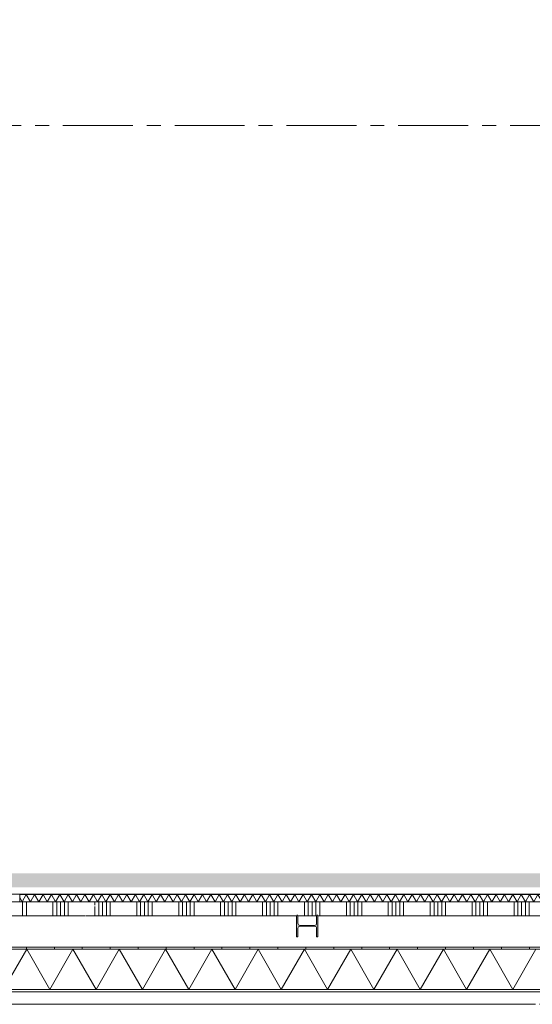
# Model space of a CAD drawing. Header units: millimetres. Extents: x -409 to 257590, y -7854 to 67330.
# Tile 23 of 205: x 39552 to 43221, y -409 to 6636. Entities that reach past the tile are written whole.
import ezdxf

# ---------------------------------------------------------------- set-up
doc = ezdxf.new("R2010")
doc.units = ezdxf.units.MM
doc.header["$MEASUREMENT"] = 0
for name, pattern in [('B0202', [800, 500, -100, 100, -100]), ('B0701', [234.119993, 155.999994, -78.119999]), ('B0702', [117.37, 78.119999, -39.250001])]:
    doc.linetypes.add(name, pattern=pattern)
for name, color, linetype in [('New_21 Buitenwanden', 7, 'Continuous'), ('New_21 Buitenwanden Doorsnede-arcering', 7, 'Continuous'), ('New_21 Buitenwanden Laagscheidingslijnen', 7, 'Continuous'), ('New_22 NC Binnenwanden', 7, 'Continuous'), ('New_22 NC Binnenwanden Deuren', 7, 'Continuous'), ('New_22 NC Binnenwanden Doorsnede-arcering', 7, 'Continuous'), ('New_22 NC Binnenwanden Laagscheidingslijnen', 7, 'Continuous'), ('New_23 Vloeren', 7, 'Continuous'), ('New_41 Buitenwandafwerking houten latten', 7, 'Continuous'), ('New_Info Wandafwerking aanduiding', 7, 'Continuous'), ('New_Info Wandafwerking aanduiding Doorsnede-arcering', 7, 'Continuous'), ('New_Z Ruimtefuncties Zone omranding', 7, 'Continuous'), ('S-COLS-____-OTLN.RVT S', 7, 'Continuous'), ('S-COLS-____-OTLN.RVT S Doorsnede-arcering', 7, 'Continuous')]:
    doc.layers.add(name, color=color, linetype=linetype)

# ---------------------------------------------------------------- blocks, each defined once
blk = doc.blocks.new('Slab_1_2', base_point=(0, 42578.3))
at = {"layer": 'New_23 Vloeren', "color": 1, "linetype": 'Continuous', "lineweight": 0, "flags": 128}
blk.add_lwpolyline([(0, 39540), (0, 17060), (25600, 17060), (25600, 17609.8), (25675, 17609.8), (25675, 23014.6), (28539.8, 23014.6), (28539.8, 23140.4), (29892.5, 23140.4), (29892.5, 17609.8), (30010, 17609.8), (30010, 0), (61758.5, 0), (61760, 1964.4), (61760.2, 1964.4), (61758.1, 8599), (73460, 8599)], dxfattribs=at)
blk = doc.blocks.new('*X555')
at = {"layer": 'New_22 NC Binnenwanden Doorsnede-arcering', "color": 254, "linetype": 'Continuous', "lineweight": 0, "true_color": 0xe9ebeb}
for p, q in [((39569.3, 325), (39552.1, 354.7)), ((39569.3, 325), (39599.3, 377)), ((39629.3, 325), (39599.3, 377)), ((39629.3, 325), (39659.3, 377)), ((39689.4, 325), (39659.3, 377)), ((39689.4, 325), (39719.4, 377)), ((39749.4, 325), (39719.4, 377)), ((39749.4, 325), (39779.4, 377)), ((39809.5, 325), (39779.4, 377)), ((39809.5, 325), (39839.5, 377)), ((39869.5, 325), (39839.5, 377)), ((39869.5, 325), (39899.5, 377)), ((39929.5, 325), (39899.5, 377)), ((39929.5, 325), (39959.6, 377)), ((39989.6, 325), (39959.6, 377)), ((39989.6, 325), (40019.6, 377)), ((40049.6, 325), (40019.6, 377)), ((40049.6, 325), (40079.7, 377)), ((40109.7, 325), (40079.7, 377)), ((40109.7, 325), (40139.7, 377)), ((40169.7, 325), (40139.7, 377)), ((40169.7, 325), (40199.7, 377)), ((40229.8, 325), (40199.7, 377)), ((40229.8, 325), (40259.8, 377)), ((40289.8, 325), (40259.8, 377)), ((40289.8, 325), (40319.8, 377)), ((40349.9, 325), (40319.8, 377)), ((40349.9, 325), (40379.9, 377)), ((40409.9, 325), (40379.9, 377)), ((40409.9, 325), (40439.9, 377)), ((40469.9, 325), (40439.9, 377)), ((40469.9, 325), (40500, 377)), ((40530, 325), (40500, 377)), ((40530, 325), (40560, 377)), ((40590, 325), (40560, 377)), ((40590, 325), (40620.1, 377)), ((40650.1, 325), (40620.1, 377)), ((40650.1, 325), (40680.1, 377)), ((40710.1, 325), (40680.1, 377)), ((40710.1, 325), (40740.1, 377)), ((40770.2, 325), (40740.1, 377)), ((40770.2, 325), (40800.2, 377)), ((40830.2, 325), (40800.2, 377)), ((40830.2, 325), (40860.2, 377)), ((40890.3, 325), (40860.2, 377)), ((40890.3, 325), (40920.3, 377)), ((40950.3, 325), (40920.3, 377)), ((40950.3, 325), (40980.3, 377)), ((41010.3, 325), (40980.3, 377)), ((41010.3, 325), (41040.4, 377)), ((41070.4, 325), (41040.4, 377)), ((41070.4, 325), (41100.4, 377)), ((41130.4, 325), (41100.4, 377)), ((41130.4, 325), (41160.5, 377)), ((41190.5, 325), (41160.5, 377)), ((41190.5, 325), (41220.5, 377)), ((41250.5, 325), (41220.5, 377)), ((41250.5, 325), (41280.5, 377)), ((41310.6, 325), (41280.5, 377)), ((41310.6, 325), (41340.6, 377)), ((41370.6, 325), (41340.6, 377)), ((41370.6, 325), (41400.6, 377)), ((41430.7, 325), (41400.6, 377)), ((41430.7, 325), (41460.7, 377)), ((41490.7, 325), (41460.7, 377)), ((41490.7, 325), (41520.7, 377)), ((41550.7, 325), (41520.7, 377)), ((41550.7, 325), (41580.8, 377)), ((41610.8, 325), (41580.8, 377)), ((41610.8, 325), (41640.8, 377)), ((41670.8, 325), (41640.8, 377)), ((41670.8, 325), (41700.9, 377)), ((41730.9, 325), (41700.9, 377)), ((41730.9, 325), (41760.9, 377)), ((41790.9, 325), (41760.9, 377)), ((41790.9, 325), (41820.9, 377)), ((41851, 325), (41820.9, 377)), ((41851, 325), (41881, 377)), ((41911, 325), (41881, 377)), ((41911, 325), (41941, 377)), ((41971.1, 325), (41941, 377)), ((41971.1, 325), (42001.1, 377)), ((42031.1, 325), (42001.1, 377)), ((42031.1, 325), (42061.1, 377)), ((42091.1, 325), (42061.1, 377)), ((42091.1, 325), (42121.2, 377)), ((42151.2, 325), (42121.2, 377)), ((42151.2, 325), (42181.2, 377)), ((42211.2, 325), (42181.2, 377)), ((42211.2, 325), (42241.3, 377)), ((42271.3, 325), (42241.3, 377)), ((42271.3, 325), (42301.3, 377)), ((42331.3, 325), (42301.3, 377)), ((42331.3, 325), (42361.3, 377)), ((42391.4, 325), (42361.3, 377)), ((42391.4, 325), (42421.4, 377)), ((42451.4, 325), (42421.4, 377)), ((42451.4, 325), (42481.4, 377)), ((42511.5, 325), (42481.4, 377)), ((42511.5, 325), (42541.5, 377)), ((42571.5, 325), (42541.5, 377)), ((42571.5, 325), (42601.5, 377)), ((42631.5, 325), (42601.5, 377)), ((42631.5, 325), (42661.6, 377)), ((42691.6, 325), (42661.6, 377)), ((42691.6, 325), (42721.6, 377)), ((42751.6, 325), (42721.6, 377)), ((42751.6, 325), (42781.7, 377)), ((42811.7, 325), (42781.7, 377)), ((42811.7, 325), (42841.7, 377)), ((42871.7, 325), (42841.7, 377)), ((42871.7, 325), (42901.7, 377)), ((42931.8, 325), (42901.7, 377)), ((42931.8, 325), (42961.8, 377)), ((42991.8, 325), (42961.8, 377)), ((42991.8, 325), (43021.8, 377)), ((43051.9, 325), (43021.8, 377)), ((43051.9, 325), (43081.9, 377)), ((43111.9, 325), (43081.9, 377)), ((43111.9, 325), (43141.9, 377)), ((43171.9, 325), (43141.9, 377)), ((43171.9, 325), (43202, 377)), ((43232, 325), (43202, 377)), ((43232, 325), (43262, 377)), ((43292, 325), (43262, 377)), ((43292, 325), (43322.1, 377)), ((43352.1, 325), (43322.1, 377)), ((43352.1, 325), (43382.1, 377)), ((43412.1, 325), (43382.1, 377)), ((43412.1, 325), (43442.1, 377)), ((43472.2, 325), (43442.1, 377)), ((43472.2, 325), (43502.2, 377)), ((43532.2, 325), (43502.2, 377)), ((43532.2, 325), (43562.2, 377)), ((43592.3, 325), (43562.2, 377)), ((43592.3, 325), (43622.3, 377)), ((43652.3, 325), (43622.3, 377)), ((43652.3, 325), (43682.3, 377)), ((43712.3, 325), (43682.3, 377)), ((43712.3, 325), (43742.4, 377)), ((43772.4, 325), (43742.4, 377)), ((43772.4, 325), (43802.4, 377)), ((43832.4, 325), (43802.4, 377)), ((43832.4, 325), (43862.5, 377)), ((43892.5, 325), (43862.5, 377)), ((43892.5, 325), (43922.5, 377)), ((43952.5, 325), (43922.5, 377)), ((43952.5, 325), (43982.5, 377)), ((44012.6, 325), (43982.5, 377)), ((44012.6, 325), (44042.6, 377)), ((44072.6, 325), (44042.6, 377)), ((44072.6, 325), (44102.6, 377)), ((44132.7, 325), (44102.6, 377)), ((44132.7, 325), (44162.7, 377)), ((44192.7, 325), (44162.7, 377)), ((44192.7, 325), (44222.7, 377)), ((44252.7, 325), (44222.7, 377)), ((44252.7, 325), (44282.8, 377)), ((44312.8, 325), (44282.8, 377)), ((44312.8, 325), (44342.8, 377)), ((44372.8, 325), (44342.8, 377)), ((44372.8, 325), (44402.9, 377)), ((44432.9, 325), (44402.9, 377)), ((44432.9, 325), (44462.9, 377)), ((44492.9, 325), (44462.9, 377)), ((44492.9, 325), (44522.9, 377)), ((44553, 325), (44522.9, 377)), ((44553, 325), (44583, 377)), ((44613, 325), (44583, 377)), ((44613, 325), (44643, 377)), ((44673.1, 325), (44643, 377)), ((44673.1, 325), (44703.1, 377)), ((44733.1, 325), (44703.1, 377)), ((44733.1, 325), (44763.1, 377)), ((44793.1, 325), (44763.1, 377)), ((44793.1, 325), (44823.2, 377)), ((44853.2, 325), (44823.2, 377)), ((44853.2, 325), (44883.2, 377)), ((44913.2, 325), (44883.2, 377)), ((44913.2, 325), (44943.3, 377)), ((44973.3, 325), (44943.3, 377)), ((44973.3, 325), (45003.3, 377)), ((45033.3, 325), (45003.3, 377)), ((45033.3, 325), (45063.3, 377)), ((45093.4, 325), (45063.3, 377)), ((45093.4, 325), (45123.4, 377)), ((45153.4, 325), (45123.4, 377)), ((45153.4, 325), (45183.4, 377)), ((45213.5, 325), (45183.4, 377)), ((45213.5, 325), (45243.5, 377)), ((45273.5, 325), (45243.5, 377)), ((45273.5, 325), (45303.5, 377)), ((45333.5, 325), (45303.5, 377)), ((45333.5, 325), (45363.6, 377)), ((45393.6, 325), (45363.6, 377)), ((45393.6, 325), (45423.6, 377)), ((45435, 357.3), (45423.6, 377))]:
    blk.add_line(p, q, dxfattribs=at)
blk = doc.blocks.new('D rechthoekige opening 22_14')
at = {"layer": 'New_22 NC Binnenwanden Deuren', "color": 9, "linetype": 'Continuous', "lineweight": 0}
for p, q in [((-60, 1), (-60, 53)), ((-60, 0), (-60, 1)), ((60, 1), (60, 53)), ((60, 0), (60, 1))]:
    blk.add_line(p, q, dxfattribs=at)
at = {"layer": 'New_22 NC Binnenwanden Deuren', "color": 9, "linetype": 'B0701', "lineweight": 0}
blk.add_line((-60, 0), (60, 0), dxfattribs=at)
blk = doc.blocks.new('Wall_119_2', base_point=(33603, 325))
at = {"layer": 'New_22 NC Binnenwanden', "color": 8, "linetype": 'Continuous', "lineweight": 0, "true_color": 0x778488}
for p, q in [((39552.1, 378), (39552.1, 377)), ((39552.1, 377), (39552.1, 325))]:
    blk.add_line(p, q, dxfattribs=at)
at = {"layer": 'New_22 NC Binnenwanden', "color": 8, "linetype": 'Continuous', "lineweight": 0, "true_color": 0x778488, "flags": 128}
for points in [[(45435, 378), (39552.1, 378)], [(39552.1, 325), (45435, 325)]]:
    blk.add_lwpolyline(points, dxfattribs=at)
at = {"layer": 'New_22 NC Binnenwanden Laagscheidingslijnen', "color": 8, "linetype": 'Continuous', "lineweight": 0, "true_color": 0x778488}
blk.add_line((45435, 377), (39552.1, 377), dxfattribs=at)
at = {"layer": 'New_22 NC Binnenwanden', "color": 8, "lineweight": 0, "true_color": 0x778488}
blk.add_blockref('*X555', (0, 0), dxfattribs=at)
at = {"layer": 'New_22 NC Binnenwanden Deuren', "color": 1, "linetype": 'Continuous', "lineweight": 0, "xscale": -1, "zscale": 1000, "rotation": 180}
blk.add_blockref('D rechthoekige opening 22_14', (39492.1, 378), dxfattribs=at)
blk = doc.blocks.new('*X676')
at = {"layer": 'New_22 NC Binnenwanden Doorsnede-arcering', "color": 254, "linetype": 'Continuous', "lineweight": 0, "true_color": 0xe9ebeb}
for p, q in [((39572.6, 225), (39572.6, 325)), ((39600, 225), (39600, 325)), ((39790.3, 225), (39790.3, 325)), ((39817.7, 225), (39817.7, 325)), ((39845.1, 225), (39845.1, 325)), ((39872.6, 225), (39872.6, 325)), ((39900, 225), (39900, 325)), ((40090.3, 300), (40090.3, 325)), ((40090.3, 225), (40090.3, 291.5)), ((40117.7, 225), (40117.7, 325)), ((40145.1, 225), (40145.1, 325)), ((40172.6, 225), (40172.6, 325)), ((40200, 225), (40200, 325)), ((40390.3, 225), (40390.3, 325)), ((40417.7, 225), (40417.7, 325)), ((40445.1, 225), (40445.1, 325)), ((40472.6, 225), (40472.6, 325)), ((40500, 225), (40500, 325)), ((40690.3, 225), (40690.3, 325)), ((40717.7, 225), (40717.7, 325)), ((40745.1, 225), (40745.1, 325)), ((40772.6, 225), (40772.6, 325)), ((40800, 225), (40800, 325)), ((40990.3, 225), (40990.3, 325)), ((41017.7, 225), (41017.7, 325)), ((41045.1, 225), (41045.1, 325)), ((41072.6, 225), (41072.6, 325)), ((41100, 225), (41100, 325)), ((41290.3, 225), (41290.3, 325)), ((41317.7, 225), (41317.7, 325)), ((41345.1, 225), (41345.1, 325)), ((41372.6, 225), (41372.6, 325)), ((41400, 225), (41400, 325)), ((41590.3, 225), (41590.3, 325)), ((41617.7, 225), (41617.7, 325)), ((41645.1, 225), (41645.1, 325)), ((41672.6, 225), (41672.6, 325)), ((41700, 225), (41700, 325)), ((41890.3, 225), (41890.3, 325)), ((41917.7, 225), (41917.7, 325)), ((41945.1, 225), (41945.1, 325)), ((41972.6, 225), (41972.6, 325)), ((42000, 225), (42000, 325)), ((42190.3, 225), (42190.3, 325)), ((42217.7, 225), (42217.7, 325)), ((42245.1, 225), (42245.1, 325)), ((42272.6, 225), (42272.6, 325)), ((42300, 225), (42300, 325)), ((42490.3, 225), (42490.3, 325)), ((42517.7, 225), (42517.7, 325)), ((42545.1, 225), (42545.1, 325)), ((42572.6, 225), (42572.6, 325)), ((42600, 225), (42600, 325)), ((42790.3, 225), (42790.3, 325)), ((42817.7, 225), (42817.7, 325)), ((42845.1, 225), (42845.1, 325)), ((42872.6, 225), (42872.6, 325)), ((42900, 225), (42900, 325)), ((43090.3, 225), (43090.3, 325)), ((43117.7, 225), (43117.7, 325)), ((43145.1, 225), (43145.1, 325)), ((43172.6, 225), (43172.6, 325)), ((43200, 225), (43200, 325))]:
    blk.add_line(p, q, dxfattribs=at)
blk = doc.blocks.new('Wall_147_2', base_point=(61760, 325))
at = {"layer": 'New_22 NC Binnenwanden', "color": 8, "linetype": 'Continuous', "lineweight": 0, "true_color": 0x778488, "flags": 128}
for points in [[(45435, 325), (39552.1, 325)], [(38967.7, 225), (40018.3, 225)], [(40023.8, 225), (41534, 225)], [(41543.5, 225), (41677, 225)], [(41686.5, 225), (45534, 225)]]:
    blk.add_lwpolyline(points, dxfattribs=at)
at = {"layer": 'New_22 NC Binnenwanden', "color": 8, "lineweight": 0, "true_color": 0x778488}
blk.add_blockref('*X676', (0, 0), dxfattribs=at)
blk = doc.blocks.new('Curtain Wall_57_2')
at = {"layer": 'New_41 Buitenwandafwerking houten latten', "color": 1, "linetype": 'Continuous', "lineweight": 0}
for p, q in [((39454.3, -409), (39554.3, -409)), ((39554.3, -409), (39654.3, -409)), ((39654.3, -409), (39698.9, -409)), ((39698.9, -409), (39798.9, -409)), ((39798.9, -409), (39898.9, -409)), ((39898.9, -409), (39998.9, -409)), ((39998.9, -409), (40043.5, -409)), ((40043.5, -409), (40143.5, -409)), ((40143.5, -409), (40243.5, -409)), ((40243.5, -409), (40343.5, -409)), ((40343.5, -409), (40388.1, -409)), ((40388.1, -409), (40488.1, -409)), ((40488.1, -409), (40588.1, -409)), ((40588.1, -409), (40688.1, -409)), ((40688.1, -409), (40732.7, -409)), ((40732.7, -409), (40832.7, -409)), ((40832.7, -409), (40932.7, -409)), ((40932.7, -409), (41032.7, -409)), ((41032.7, -409), (41077.3, -409)), ((41077.3, -409), (41177.3, -409)), ((41177.3, -409), (41277.3, -409)), ((41277.3, -409), (41377.3, -409)), ((41377.3, -409), (41421.9, -409)), ((41421.9, -409), (41521.9, -409)), ((41521.9, -409), (41621.9, -409)), ((41621.9, -409), (41721.9, -409)), ((41721.9, -409), (41766.5, -409)), ((41766.5, -409), (41866.5, -409)), ((41866.5, -409), (41966.5, -409)), ((41966.5, -409), (42066.5, -409)), ((42066.5, -409), (42111.1, -409)), ((42111.1, -409), (42211.1, -409)), ((42211.1, -409), (42311.1, -409)), ((42311.1, -409), (42411.1, -409)), ((42411.1, -409), (42455.7, -409)), ((42455.7, -409), (42555.7, -409)), ((42555.7, -409), (42655.7, -409)), ((42655.7, -409), (42755.7, -409)), ((42755.7, -409), (42800.3, -409)), ((42800.3, -409), (42900.3, -409)), ((42900.3, -409), (43000.3, -409)), ((43000.3, -409), (43100.3, -409)), ((43100.3, -409), (43144.9, -409)), ((43144.9, -409), (43244.9, -409))]:
    blk.add_line(p, q, dxfattribs=at)
at = {"layer": 'New_41 Buitenwandafwerking houten latten', "color": 253, "linetype": 'B0702', "lineweight": 0, "true_color": 0x99a3a6, "flags": 128}
blk.add_lwpolyline([(30009.8, -409), (30050.1, -409), (30150.1, -409), (30250.1, -409), (30350.1, -409), (30394.7, -409), (30494.7, -409), (30594.7, -409), (30694.7, -409), (30739.3, -409), (30839.3, -409), (30939.3, -409), (31039.3, -409), (31083.9, -409), (31183.9, -409), (31283.9, -409), (31383.9, -409), (31428.5, -409), (31528.5, -409), (31628.5, -409), (31728.5, -409), (31773.1, -409), (31873.1, -409), (31973.1, -409), (32073.1, -409), (32117.7, -409), (32217.7, -409), (32317.7, -409), (32417.7, -409), (32462.3, -409), (32562.3, -409), (32662.3, -409), (32762.3, -409), (32806.9, -409), (32906.9, -409), (33006.9, -409), (33106.9, -409), (33151.5, -409), (33251.5, -409), (33351.5, -409), (33451.5, -409), (33496.1, -409), (33596.1, -409), (33696.1, -409), (33796.1, -409), (33840.7, -409), (33940.7, -409), (34040.7, -409), (34140.7, -409), (34185.3, -409), (34285.3, -409), (34385.3, -409), (34485.3, -409), (34529.9, -409), (34629.9, -409), (34729.9, -409), (34829.9, -409), (34874.5, -409), (34974.5, -409), (35074.5, -409), (35174.5, -409), (35219.1, -409), (35319.1, -409), (35419.1, -409), (35519.1, -409), (35563.7, -409), (35663.7, -409), (35763.7, -409), (35863.7, -409), (35908.3, -409), (36008.3, -409), (36108.3, -409), (36208.3, -409), (36252.9, -409), (36352.9, -409), (36452.9, -409), (36552.9, -409), (36597.5, -409), (36697.5, -409), (36797.5, -409), (36897.5, -409), (36942.1, -409), (37042.1, -409), (37142.1, -409), (37242.1, -409), (37286.7, -409), (37386.7, -409), (37486.7, -409), (37586.7, -409), (37631.3, -409), (37731.3, -409), (37831.3, -409), (37931.3, -409), (37975.9, -409), (38075.9, -409), (38175.9, -409), (38275.9, -409), (38320.5, -409), (38420.5, -409), (38520.5, -409), (38620.5, -409), (38665.1, -409), (38765.1, -409), (38865.1, -409), (38965.1, -409), (39009.7, -409), (39109.7, -409), (39209.7, -409), (39309.7, -409), (39354.3, -409), (39454.3, -409), (39554.3, -409), (39654.3, -409), (39698.9, -409), (39798.9, -409), (39898.9, -409), (39998.9, -409), (40043.5, -409), (40143.5, -409), (40243.5, -409), (40343.5, -409), (40388.1, -409), (40488.1, -409), (40588.1, -409), (40688.1, -409), (40732.7, -409), (40832.7, -409), (40932.7, -409), (41032.7, -409), (41077.3, -409), (41177.3, -409), (41277.3, -409), (41377.3, -409), (41421.9, -409), (41521.9, -409), (41621.9, -409), (41721.9, -409), (41766.5, -409), (41866.5, -409), (41966.5, -409), (42066.5, -409), (42111.1, -409), (42211.1, -409), (42311.1, -409), (42411.1, -409), (42455.7, -409), (42555.7, -409), (42655.7, -409), (42755.7, -409), (42800.3, -409), (42900.3, -409), (43000.3, -409), (43100.3, -409), (43144.9, -409), (43244.9, -409), (43344.9, -409), (43444.9, -409), (43489.5, -409), (43589.5, -409), (43689.5, -409), (43789.5, -409), (43834.1, -409), (43934.1, -409), (44034.1, -409), (44134.1, -409), (44178.7, -409), (44278.7, -409), (44378.7, -409), (44478.7, -409), (44523.3, -409), (44623.3, -409), (44723.3, -409), (44823.3, -409), (44867.9, -409), (44967.9, -409), (45067.9, -409), (45167.9, -409), (45212.5, -409), (45312.5, -409), (45412.5, -409), (45512.5, -409), (45557.1, -409), (45657.1, -409), (45757.1, -409), (45857.1, -409), (45901.7, -409), (46001.7, -409), (46101.7, -409), (46201.7, -409), (46246.3, -409), (46346.3, -409), (46446.3, -409), (46546.3, -409), (46590.9, -409), (46690.9, -409), (46790.9, -409), (46890.9, -409), (46935.5, -409), (47035.5, -409), (47135.5, -409), (47235.5, -409), (47280.1, -409), (47380.1, -409), (47480.1, -409), (47580.1, -409), (47624.7, -409), (47724.7, -409), (47824.7, -409), (47924.7, -409), (47969.3, -409), (48069.3, -409), (48169.3, -409), (48269.3, -409), (48313.9, -409), (48413.9, -409), (48513.9, -409), (48613.9, -409), (48658.5, -409), (48758.5, -409), (48858.5, -409), (48958.5, -409), (49003.1, -409), (49103.1, -409), (49203.1, -409), (49303.1, -409), (49347.7, -409), (49447.7, -409), (49547.7, -409), (49647.7, -409), (49692.3, -409), (49792.3, -409), (49892.3, -409), (49992.3, -409), (50036.9, -409), (50136.9, -409), (50236.9, -409), (50336.9, -409), (50381.5, -409), (50481.5, -409), (50581.5, -409), (50681.5, -409), (50726.1, -409), (50826.1, -409), (50926.1, -409), (51026.1, -409), (51070.7, -409), (51170.7, -409), (51270.7, -409), (51370.7, -409), (51415.3, -409), (51515.3, -409), (51615.3, -409), (51715.3, -409), (51759.9, -409), (51859.9, -409), (51959.9, -409), (52059.9, -409), (52104.5, -409), (52204.5, -409), (52304.5, -409), (52404.5, -409), (52449.1, -409), (52549.1, -409), (52649.1, -409), (52749.1, -409), (52793.7, -409), (52893.7, -409), (52993.7, -409), (53093.7, -409), (53138.3, -409), (53238.3, -409), (53338.3, -409), (53438.3, -409), (53482.9, -409), (53582.9, -409), (53682.9, -409), (53782.9, -409), (53827.5, -409), (53927.5, -409), (54027.5, -409), (54127.5, -409), (54172.1, -409), (54272.1, -409), (54372.1, -409), (54472.1, -409), (54516.7, -409), (54616.7, -409), (54716.7, -409), (54816.7, -409), (54861.3, -409), (54961.3, -409), (55061.3, -409), (55161.3, -409), (55205.9, -409), (55305.9, -409), (55405.9, -409), (55505.9, -409), (55550.5, -409), (55650.5, -409), (55750.5, -409), (55850.5, -409), (55895.1, -409), (55995.1, -409), (56095.1, -409), (56195.1, -409), (56239.7, -409), (56339.7, -409), (56439.7, -409), (56539.7, -409), (56584.3, -409), (56684.3, -409), (56784.3, -409), (56884.3, -409), (56928.9, -409), (57028.9, -409), (57128.9, -409), (57228.9, -409), (57273.5, -409), (57373.5, -409), (57473.5, -409), (57573.5, -409), (57618.1, -409), (57718.1, -409), (57818.1, -409), (57918.1, -409), (57962.7, -409), (58062.7, -409), (58162.7, -409), (58262.7, -409), (58307.3, -409), (58407.3, -409), (58507.3, -409), (58607.3, -409), (58651.9, -409), (58751.9, -409), (58851.9, -409), (58951.9, -409), (58996.5, -409), (59096.5, -409), (59196.5, -409), (59296.5, -409), (59341.1, -409), (59441.1, -409), (59541.1, -409), (59641.1, -409), (59685.7, -409), (59785.7, -409), (59885.7, -409), (59985.7, -409), (60030.3, -409), (60130.3, -409), (60230.3, -409), (60330.3, -409), (60374.9, -409), (60474.9, -409), (60574.9, -409), (60674.9, -409), (60719.5, -409), (60819.5, -409), (60919.5, -409), (61019.5, -409), (61064.1, -409), (61164.1, -409), (61264.1, -409), (61364.1, -409), (61408.7, -409), (61508.7, -409), (61608.7, -409), (61708.7, -409), (61753.2, -409)], dxfattribs=at)
blk = doc.blocks.new('Wall_274_2', base_point=(30010, 0))
at = {"layer": 'New_21 Buitenwanden', "color": 8, "linetype": 'Continuous', "lineweight": 0, "true_color": 0x778488, "flags": 128}
for points in [[(61760, 0), (30010, 0)], [(29707.8, -320.2), (62080.2, -320.2)]]:
    blk.add_lwpolyline(points, dxfattribs=at)
blk = doc.blocks.new('*X1193')
at = {"layer": 'New_21 Buitenwanden Doorsnede-arcering', "linetype": 'Continuous', "lineweight": 0, "true_color": 0xe9ebeb}
for points in [[(39749.9775, -301.9), (39599.9775, -301.9), (39599.9775, -302), (39749.9775, -302)], [(40049.9775, -301.9), (39899.9775, -301.9), (39899.9775, -302), (40049.9775, -302)], [(40349.9775, -301.9), (40199.9775, -301.9), (40199.9775, -302), (40349.9775, -302)], [(40649.9775, -301.9), (40499.9775, -301.9), (40499.9775, -302), (40649.9775, -302)], [(40949.9775, -301.9), (40799.9775, -301.9), (40799.9775, -302), (40949.9775, -302)], [(41249.9775, -301.9), (41099.9775, -301.9), (41099.9775, -302), (41249.9775, -302)], [(41549.9775, -301.9), (41399.9775, -301.9), (41399.9775, -302), (41549.9775, -302)], [(41849.9775, -301.9), (41699.9775, -301.9), (41699.9775, -302), (41849.9775, -302)], [(42149.9775, -301.9), (41999.9775, -301.9), (41999.9775, -302), (42149.9775, -302)], [(42449.9775, -301.9), (42299.9775, -301.9), (42299.9775, -302), (42449.9775, -302)], [(42749.9775, -301.9), (42599.9775, -301.9), (42599.9775, -302), (42749.9775, -302)], [(43049.9775, -301.9), (42899.9775, -301.9), (42899.9775, -302), (43049.9775, -302)], [(43349.9775, -301.9), (43199.9775, -301.9), (43199.9775, -302), (43349.9775, -302)]]:
    blk.add_hatch(color=254, dxfattribs=at).paths.add_polyline_path(points)
blk = doc.blocks.new('*X1194')
at = {"layer": 'New_21 Buitenwanden Doorsnede-arcering', "linetype": 'Continuous', "lineweight": 0, "true_color": 0xe9ebeb}
for points in [[(39599.9925, -14.9), (39749.9925, -14.9), (39749.9925, -14.8), (39599.9925, -14.8)], [(39899.9925, -14.9), (40049.9925, -14.9), (40049.9925, -14.8), (39899.9925, -14.8)], [(40199.9925, -14.9), (40349.9925, -14.9), (40349.9925, -14.8), (40199.9925, -14.8)], [(40499.9925, -14.9), (40649.9925, -14.9), (40649.9925, -14.8), (40499.9925, -14.8)], [(40799.9925, -14.9), (40949.9925, -14.9), (40949.9925, -14.8), (40799.9925, -14.8)], [(41099.9925, -14.9), (41249.9925, -14.9), (41249.9925, -14.8), (41099.9925, -14.8)], [(41399.9925, -14.9), (41549.9925, -14.9), (41549.9925, -14.8), (41399.9925, -14.8)], [(41699.9925, -14.9), (41849.9925, -14.9), (41849.9925, -14.8), (41699.9925, -14.8)], [(41999.9925, -14.9), (42149.9925, -14.9), (42149.9925, -14.8), (41999.9925, -14.8)], [(42299.9925, -14.9), (42449.9925, -14.9), (42449.9925, -14.8), (42299.9925, -14.8)], [(42599.9925, -14.9), (42749.9925, -14.9), (42749.9925, -14.8), (42599.9925, -14.8)], [(42899.9925, -14.9), (43049.9925, -14.9), (43049.9925, -14.8), (42899.9925, -14.8)], [(43199.9925, -14.9), (43349.9925, -14.9), (43349.9925, -14.8), (43199.9925, -14.8)]]:
    blk.add_hatch(color=254, dxfattribs=at).paths.add_polyline_path(points)
blk = doc.blocks.new('*X1195')
at = {"layer": 'New_21 Buitenwanden Doorsnede-arcering', "color": 254, "linetype": 'Continuous', "lineweight": 0, "true_color": 0xe9ebeb}
for p, q in [((39436.5, -301.9), (39602.2, -14.9)), ((39767.9, -301.9), (39602.2, -14.9)), ((39767.9, -301.9), (39933.6, -14.9)), ((40099.3, -301.9), (39933.6, -14.9)), ((40099.3, -301.9), (40265, -14.9)), ((40430.7, -301.9), (40265, -14.9)), ((40430.7, -301.9), (40596.4, -14.9)), ((40762.1, -301.9), (40596.4, -14.9)), ((40762.1, -301.9), (40927.8, -14.9)), ((41093.5, -301.9), (40927.8, -14.9)), ((41093.5, -301.9), (41259.2, -14.9)), ((41424.9, -301.9), (41259.2, -14.9)), ((41424.9, -301.9), (41590.6, -14.9)), ((41756.3, -301.9), (41590.6, -14.9)), ((41756.3, -301.9), (41922, -14.9)), ((42087.7, -301.9), (41922, -14.9)), ((42087.7, -301.9), (42253.4, -14.9)), ((42419.1, -301.9), (42253.4, -14.9)), ((42419.1, -301.9), (42584.8, -14.9)), ((42750.5, -301.9), (42584.8, -14.9)), ((42750.5, -301.9), (42916.2, -14.9)), ((43081.9, -301.9), (42916.2, -14.9)), ((43081.9, -301.9), (43247.6, -14.9))]:
    blk.add_line(p, q, dxfattribs=at)
blk = doc.blocks.new('Wall_276_2', base_point=(61760.2, -320))
at = {"layer": 'New_21 Buitenwanden Doorsnede-arcering', "linetype": 'Continuous', "lineweight": 0, "true_color": 0xe9ebeb}
h = blk.add_hatch(dxfattribs=at)
h.set_pattern_fill('930_Lijnen_vert_200_0002', color=254, style=0, pattern_type=2)
h.set_pattern_definition([(90, (0, 0), (-200, 0), [])])
h.paths.add_polyline_path([(61760.2, 0.2), (30009.8, 0.2), (30009.8, -14.8), (61760.2, -14.8)])
at = {"layer": 'New_21 Buitenwanden', "color": 8, "linetype": 'Continuous', "lineweight": 0, "true_color": 0x778488, "flags": 128}
for points in [[(61760.2, 0.2), (30009.8, 0.2)], [(30009.8, -320), (61760.2, -320)]]:
    blk.add_lwpolyline(points, dxfattribs=at)
at = {"layer": 'New_21 Buitenwanden Laagscheidingslijnen', "color": 8, "linetype": 'Continuous', "lineweight": 0, "true_color": 0x778488}
for p, q in [((61760.2, -14.8), (30009.8, -14.8)), ((61760.2, -14.9), (30009.8, -14.9)), ((30009.8, -301.9), (61760.2, -301.9)), ((30009.8, -302), (61760.2, -302))]:
    blk.add_line(p, q, dxfattribs=at)
at = {"layer": 'New_21 Buitenwanden', "color": 8, "lineweight": 0, "true_color": 0x778488}
for name in ['*X1194', '*X1195', '*X1193']:
    blk.add_blockref(name, (0, 0), dxfattribs=at)
blk = doc.blocks.new('Column_6_2', base_point=(41610.5, 153))
at = {"layer": 'S-COLS-____-OTLN.RVT S Doorsnede-arcering', "linetype": 'Continuous', "lineweight": 0, "true_color": 0x778488}
for points in [[(41543.5, 233), (41534.5, 233), (41534.5, 225), (41543.5, 225)], [(41534.5, 73), (41543.5, 73), (41543.5, 135, -0.414214), (41558.5, 150), (41662.5, 150, -0.414214), (41677.5, 135), (41677.5, 73), (41686.5, 73), (41686.5, 225), (41677.5, 225), (41677.5, 171, -0.414214), (41662.5, 156), (41558.5, 156, -0.414214), (41543.5, 171), (41543.5, 225), (41534.5, 225)], [(41686.5, 233), (41677.5, 233), (41677.5, 225), (41686.5, 225)]]:
    blk.add_hatch(color=8, dxfattribs=at).paths.add_polyline_path(points)
at = {"layer": 'S-COLS-____-OTLN.RVT S', "color": 9, "linetype": 'Continuous', "lineweight": 0, "flags": 128}
for points in [[(41534.5, 73), (41543.5, 73), (41543.5, 135, -0.414214), (41558.5, 150), (41662.5, 150, -0.414214), (41677.5, 135), (41677.5, 73), (41686.5, 73), (41686.5, 225)], [(41677.5, 225), (41677.5, 171, -0.414214), (41662.5, 156), (41558.5, 156, -0.414214), (41543.5, 171), (41543.5, 225)]]:
    blk.add_lwpolyline(points, format="xyb", dxfattribs=at)
blk.add_lwpolyline([(41534.5, 225), (41534.5, 73)], dxfattribs=at)
blk = doc.blocks.new('Wall_524_2', base_point=(45350.7, 477))
at = {"layer": 'New_Info Wandafwerking aanduiding Doorsnede-arcering', "linetype": 'Continuous', "lineweight": 0, "true_color": 0x552178}
blk.add_hatch(color=187, dxfattribs=at).paths.add_polyline_path([(45300.4, 527), (33550, 528), (33550, 428), (45300.9, 427)])

msp = doc.modelspace()

# ---------------------------------------------------------------- linework, layer by layer
at = {"color": 1, "linetype": 'B0202', "lineweight": 0}
msp.add_line((57962.1, 5878.2), (33300, 5878.2), dxfattribs=at)
at = {"layer": 'New_Z Ruimtefuncties Zone omranding', "color": 142, "linetype": 'Continuous', "lineweight": 0, "true_color": 0x0ca2d3, "flags": 128}
msp.add_lwpolyline([(33550, 21290), (33550, 323.9), (45435, 323.9), (45435, 18702.4), (45435, 20335.8), (45435, 21290)], close=True, dxfattribs=at)

# ---------------------------------------------------------------- block references
at = {"layer": 'New_21 Buitenwanden', "color": 8, "lineweight": 0, "true_color": 0x778488}
for name, p in [('Wall_274_2', (30010, 0)), ('Wall_276_2', (61760.2, -320))]:
    msp.add_blockref(name, p, dxfattribs=at)
at = {"layer": 'New_22 NC Binnenwanden', "color": 8, "lineweight": 0, "true_color": 0x778488}
for name, p in [('Wall_119_2', (33603, 325)), ('Wall_147_2', (61760, 325))]:
    msp.add_blockref(name, p, dxfattribs=at)
at = {"layer": 'New_23 Vloeren', "color": 1, "linetype": 'Continuous', "lineweight": 0}
msp.add_blockref('Slab_1_2', (0, 42578.3), dxfattribs=at)
at = {"layer": 'New_41 Buitenwandafwerking houten latten', "linetype": 'Continuous', "lineweight": 0}
msp.add_blockref('Curtain Wall_57_2', (0, 0), dxfattribs=at)
at = {"layer": 'New_Info Wandafwerking aanduiding', "color": 1, "lineweight": 0}
msp.add_blockref('Wall_524_2', (45350.7, 477), dxfattribs=at)
at = {"layer": 'S-COLS-____-OTLN.RVT S', "color": 3, "lineweight": 0}
msp.add_blockref('Column_6_2', (41610.5, 153), dxfattribs=at)

doc.saveas('drawing.dxf')
